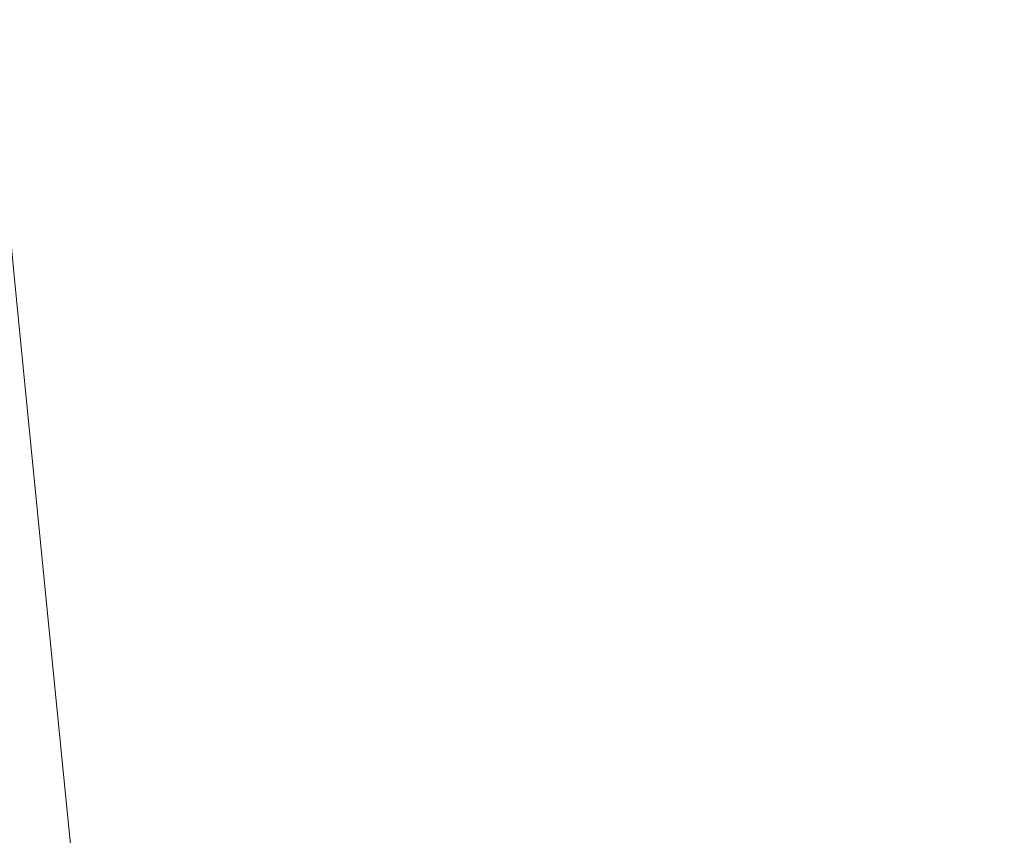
# Model space of a CAD drawing. Header units: inches. Extents: x -757 to 108, y -33 to 183.
# Tile 138 of 156: x -460.59068 to -460.58231, y 161.47591 to 161.48284. Entities that reach past the tile are written whole.
import ezdxf

# ---------------------------------------------------------------- set-up
doc = ezdxf.new("R2010")
doc.units = ezdxf.units.IN
doc.header["$MEASUREMENT"] = 0
doc.layers.add('M-EQPM', color=90, linetype='Continuous', lineweight=9)

# ---------------------------------------------------------------- blocks, each defined once
blk = doc.blocks.new('Roof Vent - Roof Vent-V12-Rear')
at = {"layer": 'M-EQPM'}
for points, knots in [([(-460.631473, 162.0764209), (-460.6254781, 162.0761824), (-460.6133816, 162.0719238), (-460.5953867, 162.0547342), (-460.5769633, 162.0251151), (-460.5595245, 161.9858734), (-460.5439637, 161.9368956), (-460.530744, 161.8807096), (-460.5209249, 161.8179714), (-460.5140739, 161.7458883), (-460.5126911, 161.6796075), (-460.5145773, 161.6223759), (-460.518673, 161.5672013), (-460.5277069, 161.4988283), (-460.5437662, 161.4277823), (-460.5635134, 161.3680789), (-460.5938252, 161.3077736), (-460.6164837, 161.2896322), (-460.631473, 161.2890194)], [0, 0, 0, 0, 0.055556, 0.111111, 0.166667, 0.222222, 0.277778, 0.333333, 0.388889, 0.444444, 0.513889, 0.548611, 0.583333, 0.652778, 0.722222, 0.791667, 0.861111, 1, 1, 1, 1]), ([(-460.5761118, 161.9842704), (-460.5793206, 161.969573), (-460.5850088, 161.9369356), (-460.5915609, 161.8807669), (-460.5960504, 161.8180203), (-460.5990098, 161.745921), (-460.5995827, 161.6796051), (-460.5987878, 161.6223465), (-460.5970283, 161.567157), (-460.5930199, 161.4987691), (-460.5856995, 161.4324774), (-460.579335, 161.39599), (-460.5761231, 161.3812499)], [0.2222222, 0.2222222, 0.2222222, 0.2222222, 0.2777778, 0.3333333, 0.3888889, 0.4444444, 0.5138889, 0.5486111, 0.5833333, 0.6527778, 0.7222222, 0.7777778, 0.7777778, 0.7777778, 0.7777778]), ([(-460.585505, 161.381072), (-460.5803664, 161.3957802), (-460.57065, 161.4284806), (-460.5582304, 161.4847466), (-460.5490176, 161.5474348), (-460.5425871, 161.6194617), (-460.5412776, 161.6857231), (-460.5430457, 161.7429453), (-460.5468933, 161.7981359), (-460.5553839, 161.8665789), (-460.5694121, 161.9328397), (-460.5802759, 161.9693146), (-460.5854141, 161.9840634)], [0.2222222, 0.2222222, 0.2222222, 0.2222222, 0.2777778, 0.3333333, 0.3888889, 0.4444444, 0.5138889, 0.5486111, 0.5833333, 0.6527778, 0.7222222, 0.7777778, 0.7777778, 0.7777778, 0.7777778])]:
    blk.add_open_spline(points, degree=3, knots=knots, dxfattribs=at)
blk.add_open_spline([(-460.5851927, 161.3810294), (-460.5881719, 161.3957227), (-460.5934423, 161.4283861), (-460.597468, 161.4658666), (-460.5991589, 161.4856881)], degree=3, dxfattribs=at)

msp = doc.modelspace()

# ---------------------------------------------------------------- block references
at = {"layer": 'M-EQPM'}
msp.add_blockref('Roof Vent - Roof Vent-V12-Rear', (0, 0), dxfattribs=at)

doc.saveas('drawing.dxf')
